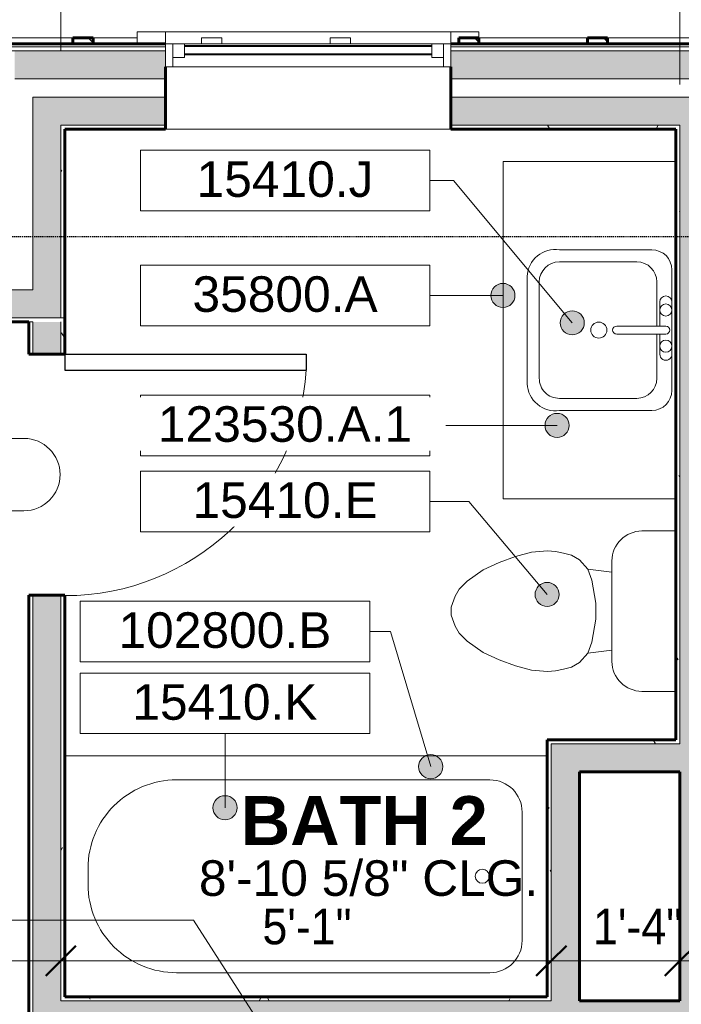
# Model space of a CAD drawing. Header units: inches. Extents: x -653 to 138, y -295 to 603.
# Tile 12 of 21: x -294 to -212, y 37 to 160. Entities that reach past the tile are written whole.
import ezdxf

# ---------------------------------------------------------------- set-up
doc = ezdxf.new("R2010")
doc.units = ezdxf.units.IN
doc.header["$MEASUREMENT"] = 0
doc.linetypes.add('1A Hidden Long', pattern=[0.21875, 0.15625, -0.0625])
doc.linetypes.add('3B Center Short', pattern=[0.59375, 0.375, -0.0625, 0.09375, -0.0625])
for name, color, linetype, lineweight in [('A-ANNO-DIMS', 1, 'Continuous', 9), ('A-ANNO-DIMS-48', 1, 'Continuous', 9), ('A-ANNO-NOTE', 2, 'Continuous', 9), ('A-ANNO-TEXT', 2, 'Continuous', 9), ('A-AREA-IDEN', 2, 'Continuous', 9), ('A-DETL', 5, 'Continuous', 9), ('A-DETL-MBND', 5, 'Continuous', 9), ('A-DOOR', 1, 'Continuous', 18), ('A-DOOR-IDEN', 6, 'Continuous', 9), ('A-FLOR-CASE', 3, 'Continuous', 9), ('A-GLAZ', 6, 'Continuous', 18), ('A-GLAZ-GLAS', 6, 'Continuous', 40), ('A-WALL', 2, 'Continuous', 18), ('A-WALL-MBNI', 2, 'Continuous', 18), ('A-WALL-PATT', 2, 'Continuous', 60), ('I-WALL', 2, 'Continuous', 18), ('P-SANR-FIXT', 6, 'Continuous', 9)]:
    doc.layers.add(name, color=color, linetype=linetype, lineweight=lineweight)
doc.styles.add('Arial', font='arial.ttf', dxfattribs={"height": 4.425898})
doc.styles.add('Arial_1', font='arial.ttf', dxfattribs={"width": 0.9, "height": 4.425898})
doc.styles.add('Arial_B', font='arialbd.ttf', dxfattribs={"height": 6.088537})
doc.dimstyles.new('Linear_-_3_32__Arial_2', dxfattribs={"dimscale": 12, "dimtxt": 4.5, "dimasz": 0.3125, "dimexe": 0.375, "dimexo": 0.375, "dimgap": 0.0625, "dimtad": 1, "dimdec": 3, "dimrnd": 0.125, "dimzin": 3, "dimdsep": 46, "dimlunit": 4, "dimtxsty": 'Arial_1', "dimblk1": 'OBLIQUE', "dimblk2": 'OBLIQUE', "dimsah": 1, "dimcen": 0.09, "dimdle": 0.375, "dimazin": 0, "dimtfac": 1, "dimtdec": 3, "dimtix": 1, "dimtmove": 0, "dimatfit": 3, "dimfxl": 1, "dimtvp": 1, "dimfrac": 2, "dimtolj": 1, "dimtzin": 0, "dimarcsym": 2})
doc.dimstyles.new('Linear_-_3_32__Arial_2_2', dxfattribs={"dimscale": 12, "dimtxt": 4.5, "dimasz": 0.1875, "dimexe": 0.375, "dimexo": 0.375, "dimgap": 0.0625, "dimtad": 1, "dimdec": 3, "dimrnd": 0.125, "dimzin": 3, "dimdsep": 46, "dimlunit": 4, "dimtxsty": 'Arial_1', "dimblk1": 'OBLIQUE', "dimblk2": 'OBLIQUE', "dimsah": 1, "dimcen": 0.09, "dimdle": 0.375, "dimazin": 0, "dimtfac": 1, "dimtdec": 3, "dimtix": 1, "dimtmove": 0, "dimatfit": 3, "dimfxl": 1, "dimtvp": 1, "dimfrac": 2, "dimtolj": 1, "dimtzin": 0, "dimarcsym": 2})
doc.dimstyles.new('Linear_-_3_32__Arial_2_4', dxfattribs={"dimscale": 12, "dimtxt": 4.5, "dimasz": 0.1875, "dimexe": 0.375, "dimexo": 0.375, "dimgap": 0.0625, "dimtad": 1, "dimdec": 3, "dimrnd": 0.125, "dimzin": 3, "dimdsep": 46, "dimlunit": 4, "dimtxsty": 'Arial_1', "dimblk1": 'OBLIQUE', "dimblk2": 'OBLIQUE', "dimsah": 1, "dimcen": 0.09, "dimdle": 0.375, "dimazin": 0, "dimtfac": 1, "dimtdec": 3, "dimtix": 1, "dimtmove": 0, "dimatfit": 3, "dimfxl": 1, "dimtvp": 1, "dimfrac": 2, "dimtolj": 1, "dimtzin": 0, "dimarcsym": 2})
doc.dimstyles.new('Linear_-_3_32__Arial_2_5', dxfattribs={"dimscale": 12, "dimtxt": 4.5, "dimasz": 0.3125, "dimexe": 0.375, "dimexo": 0.375, "dimgap": 0.0625, "dimtad": 1, "dimdec": 3, "dimrnd": 0.125, "dimzin": 3, "dimdsep": 46, "dimlunit": 4, "dimtxsty": 'Arial_1', "dimblk1": 'OBLIQUE', "dimblk2": 'OBLIQUE', "dimsah": 1, "dimcen": 0.09, "dimdle": 0.375, "dimazin": 0, "dimtfac": 1, "dimtdec": 3, "dimtix": 1, "dimtmove": 2, "dimatfit": 3, "dimfxl": 1, "dimtvp": 1, "dimfrac": 2, "dimtolj": 1, "dimtzin": 0, "dimarcsym": 2})
pattern_1 = [(0, (0, 0), (15.36, 3.84), [0.634, -10.886, 0.634, -10.886, -61.44]), (0, (0, 0), (15.36, 3.84), [-23.04, 0.634, -22.406, 0.634, -10.886, -26.88]), (0, (0, 0), (15.36, 3.84), [-57.6, 0.634, -7.046, 0.634, -18.566]), (120, (5.76, 1.92), (-11.005538, 11.38215), [0.634, -10.886, 0.634, -10.886, -61.44]), (120, (5.76, 1.92), (-11.005538, 11.38215), [-23.04, 0.634, -22.406, 0.634, -10.886, -26.88]), (120, (5.76, 1.92), (-11.005538, 11.38215), [-57.6, 0.634, -7.046, 0.634, -18.566]), (240, (7.68, 9.6), (-4.354462, -15.22215), [0.634, -10.886, 0.634, -10.886, -61.44]), (240, (7.68, 9.6), (-4.354462, -15.22215), [-23.04, 0.634, -22.406, 0.634, -10.886, -26.88]), (240, (7.68, 9.6), (-4.354462, -15.22215), [-57.6, 0.634, -7.046, 0.634, -18.566])]
pattern_2 = [(45, (0, 0), (-4.00647, 4.00647), []), (135, (0, 0), (-4.00647, -4.00647), [])]

# ---------------------------------------------------------------- blocks, each defined once
blk = doc.blocks.new('Single Panel Flush Wood - 2680HC-1004020-Second Floor Plan')
at = {"layer": 'A-DOOR', "lineweight": 30}
for p, q in [((13, -2.25), (13, -32.25)), ((15, -2.25), (13, -2.25)), ((15, -2.25), (15, -32.25)), ((15, -32.25), (13, -32.25))]:
    blk.add_line(p, q, dxfattribs=at)
at = {"layer": 'A-DOOR', "lineweight": 9}
blk.add_arc((15, -2.25), 30.07, 180, 266.1859, dxfattribs=at)
blk = doc.blocks.new('Single Casement - 3050CS-V2-Second Floor Plan')
at = {"layer": 'A-GLAZ'}
for p, q in [((-17.75, 6.81), (-21.25, 6.81)), ((-21.25, 6.81), (-21.25, 5.31)), ((-17.75, 5.31), (-17.75, 6.81)), ((-17.75, 6.81), (17.75, 6.81)), ((21.25, 6.81), (17.75, 6.81)), ((17.75, 6.81), (17.75, 5.31)), ((21.25, 6.06), (21.25, 6.81)), ((17.75, 5.31), (-17.75, 5.31)), ((-17.75, 5.31), (-17.75, 2.44)), ((-16.83, 2.44), (-16.83, 5.31)), ((-16.83, 5.31), (-15.38, 5.31)), ((-15.38, 5.31), (-15.38, 3.6)), ((15.37, 5.31), (-0.73, 5.31)), ((16.83, 5.31), (15.37, 5.31)), ((15.37, 5.31), (15.37, 3.6)), ((15.37, 3.6), (15.37, 5.31)), ((16.83, 5.31), (16.83, 2.44)), ((17.75, 2.44), (17.75, 5.31)), ((-15.38, 3.6), (-16.83, 3.6)), ((15.37, 3.6), (16.83, 3.6)), ((-17.75, 2.44), (17.75, 2.44))]:
    blk.add_line(p, q, dxfattribs=at)
at = {"layer": 'A-GLAZ-GLAS'}
for p, q in [((15.37, 5), (-15.38, 5)), ((15.37, 4), (-15.38, 4))]:
    blk.add_line(p, q, dxfattribs=at)
blk = doc.blocks.new('Tub-Rectangular-3D - Tub-Rectangular-3D-2040255-Second Floor Plan')
at = {"layer": 'P-SANR-FIXT'}
for p, q in [((-43.72, -33.25), (-43.72, -3.25)), ((-36.72, -6.25), (2.28, -6.25)), ((-40.72, -26.25), (-40.72, -10.25)), ((13.28, -17.25), (13.28, -19.25)), ((2.28, -30.25), (-36.72, -30.25)), ((16.15, -33.25), (-43.72, -33.25))]:
    blk.add_line(p, q, dxfattribs=at)
for centre, radius, start, end in [((-36.72, -10.25), 4, 90, 180), ((2.28, -17.25), 11, 360, 90), ((-35.77, -18.25), 0.875, 90, 270), ((-35.77, -18.25), 0.875, 270, 90), ((2.28, -19.25), 11, 270, 0), ((-36.72, -26.25), 4, 180, 270)]:
    blk.add_arc(centre, radius, start, end, dxfattribs=at)
blk = doc.blocks.new('Toilet-Domestic-3D - Toilet-Domestic-3D-2041177-Second Floor Plan')
at = {"layer": 'P-SANR-FIXT'}
for p, q in [((-9.98, 11.75), (-9.98, 15.98)), ((9.98, 15.98), (9.98, 11.75)), ((6.25, 8.02), (-6.25, 8.02)), ((-4.86, 8.02), (-5.21, 5)), ((4.86, 8.02), (5.21, 5)), ((-5.21, 5), (-6.4, 4)), ((-3.84, 5.5), (-5.21, 5)), ((-1, 6), (-3.84, 5.5)), ((1, 6), (-1, 6)), ((3.84, 5.5), (1, 6)), ((5.21, 5), (3.84, 5.5)), ((6.4, 4), (5.21, 5)), ((-6.4, 4), (-6.97, 3)), ((6.97, 3), (6.4, 4)), ((-6.97, 3), (-7.24, 2)), ((7.24, 2), (6.97, 3)), ((-7.24, 2), (-7.41, 1)), ((7.41, 1), (7.24, 2)), ((-7.41, 1), (-7.5, 0)), ((-7.5, 0), (-7.33, -1.99)), ((7.33, -1.99), (7.5, 0)), ((7.5, 0), (7.41, 1)), ((-7.33, -1.99), (-6.79, -4)), ((6.79, -4), (7.33, -1.99)), ((-6.79, -4), (-6.06, -6)), ((6.06, -6), (6.79, -4)), ((-6.06, -6), (-5.13, -8)), ((5.13, -8), (6.06, -6)), ((-5.13, -8), (-3.74, -10)), ((3.74, -10), (5.13, -8)), ((-3.74, -10), (-2.74, -11)), ((-2.74, -11), (-1.87, -11.5)), ((1.87, -11.5), (2.74, -11)), ((2.74, -11), (3.74, -10)), ((-1.87, -11.5), (-0.5, -12)), ((-0.5, -12), (0.5, -12)), ((0.5, -12), (1.87, -11.5))]:
    blk.add_line(p, q, dxfattribs=at)
for centre, start, end in [((-6.25, 11.75), 180, 270), ((6.25, 11.75), 270, 360)]:
    blk.add_arc(centre, 3.73, start, end, dxfattribs=at)
blk = doc.blocks.new('Vanity Counter Top w Square Sink Hole - 24_ Depth-2045909-Second Floor Plan')
at = {"layer": 'A-FLOR-CASE'}
for p, q in [((-49.95, -3.5), (-49.95, -25)), ((-7.95, -25), (-7.95, -3.5)), ((-49.95, -25), (-7.95, -25))]:
    blk.add_line(p, q, dxfattribs=at)
blk = doc.blocks.new('Sink Vanity-Square - 20_ x 18_-2045207-Second Floor Plan')
at = {"layer": 'P-SANR-FIXT'}
for p, q in [((8.12, 7.09), (-6.88, 7.09)), ((3.62, 7.09), (-2.88, 7.09)), ((0.12, 6.33), (0.12, 0.22)), ((1.12, 6.33), (1.12, 0.22)), ((0.12, 5.22), (-5.38, 5.22)), ((-2.88, 5.59), (0.12, 5.59)), ((1.12, 5.59), (3.62, 5.59)), ((6.62, 5.22), (1.12, 5.22)), ((-9.38, 4.59), (-9.38, -6.91)), ((10.62, -6.91), (10.62, 4.59)), ((-7.88, 2.72), (-7.88, -6.91)), ((9.12, -6.91), (9.12, 2.72)), ((-5.38, -9.41), (6.62, -9.41)), ((-6.06, -10.91), (7.3, -10.91))]:
    blk.add_line(p, q, dxfattribs=at)
for centre, radius, start, end in [((-6.88, 4.59), 2.5, 90, 180), ((-2.88, 6.34), 0.75, 90, 270), ((-1.88, 6.34), 0.75, 360, 180), ((-1.88, 6.34), 0.75, 180, 0), ((0.62, 6.33), 0.5, 360, 180), ((2.62, 6.34), 0.75, 360, 180), ((2.62, 6.34), 0.75, 180, 360), ((3.62, 6.34), 0.75, 270, 90), ((8.12, 4.59), 2.5, 0, 90), ((-5.38, 2.72), 2.5, 90, 180), ((6.62, 2.72), 2.5, 0, 90), ((0.62, 0.22), 0.5, 180, 0), ((0.62, -2), 1, 360, 180), ((0.62, -2), 1, 180, 0), ((-5.91, -7.4), 3.51, 171.8503, 267.5498), ((-5.38, -6.91), 2.5, 180, 270), ((6.62, -6.91), 2.5, 270, 0), ((7.15, -7.4), 3.51, 272.4502, 8.1497)]:
    blk.add_arc(centre, radius, start, end, dxfattribs=at)
blk = doc.blocks.new('DIMBLOCK32-Second Floor Plan')
at = {"layer": 'A-ANNO-DIMS-48', "transparency": 16777216}
for p, q in [((-450.29, 40.7), (-450.29, 47.05)), ((-289.04, 40.7), (-289.04, 47.05)), ((-450.29, 42.55), (-289.04, 42.55)), ((-450.29, 42.55), (-450.29, 40.7)), ((-289.04, 42.55), (-289.04, 40.7))]:
    blk.add_line(p, q, dxfattribs=at)
at = {"layer": 'A-ANNO-DIMS-48', "lineweight": 50, "transparency": 16777216}
for p, q in [((-450.29, 42.55), (-448.41, 44.42)), ((-289.04, 42.55), (-287.16, 44.42)), ((-450.29, 42.55), (-452.16, 40.67)), ((-289.04, 42.55), (-290.91, 40.67))]:
    blk.add_line(p, q, dxfattribs=at)
at = {"layer": 'A-ANNO-DIMS-48', "color": 0, "transparency": 16777216, "insert": (-381.19, 49.04), "char_height": 4.426, "width": 27.6646, "attachment_point": 1, "line_spacing_factor": 0.938532, "style": 'Arial_1'}
blk.add_mtext('13\'-5 1/4"', dxfattribs=at)
blk = doc.blocks.new('_Oblique')
at = {"color": 0, "linetype": 'ByBlock', "lineweight": -2}
blk.add_line((-0.5, -0.5), (0.5, 0.5), dxfattribs=at)
blk = doc.blocks.new('DIMBLOCK33-Second Floor Plan')
at = {"layer": 'A-ANNO-DIMS-48', "transparency": 16777216}
for p, q in [((-289.04, 40.7), (-289.04, 47.05)), ((-228.04, 40.7), (-228.04, 47.05)), ((-289.04, 42.55), (-228.04, 42.55)), ((-289.04, 42.55), (-289.04, 40.7)), ((-228.04, 42.55), (-228.04, 40.7))]:
    blk.add_line(p, q, dxfattribs=at)
at = {"layer": 'A-ANNO-DIMS-48', "lineweight": 50, "transparency": 16777216}
for p, q in [((-289.04, 42.55), (-287.16, 44.42)), ((-228.04, 42.55), (-226.16, 44.42)), ((-289.04, 42.55), (-290.91, 40.67)), ((-228.04, 42.55), (-229.91, 40.67))]:
    blk.add_line(p, q, dxfattribs=at)
at = {"layer": 'A-ANNO-DIMS-48', "color": 0, "transparency": 16777216, "insert": (-263.97, 49.04), "char_height": 4.426, "width": 13.0431, "attachment_point": 1, "line_spacing_factor": 0.938532, "style": 'Arial_1'}
blk.add_mtext('5\'-1"', dxfattribs=at)
blk = doc.blocks.new('DIMBLOCK34-Second Floor Plan')
at = {"layer": 'A-ANNO-DIMS-48', "transparency": 16777216}
for p, q in [((-228.04, 40.7), (-228.04, 47.05)), ((-212.04, 37.97), (-212.04, 47.05)), ((-228.04, 42.55), (-207.54, 42.55)), ((-228.04, 42.55), (-228.04, 40.7)), ((-212.04, 42.55), (-212.04, 37.97))]:
    blk.add_line(p, q, dxfattribs=at)
at = {"layer": 'A-ANNO-DIMS-48', "lineweight": 50, "transparency": 16777216}
for p, q in [((-228.04, 42.55), (-226.16, 44.42)), ((-212.04, 42.55), (-210.16, 44.42)), ((-228.04, 42.55), (-229.91, 40.67)), ((-212.04, 42.55), (-213.91, 40.67))]:
    blk.add_line(p, q, dxfattribs=at)
at = {"layer": 'A-ANNO-DIMS-48', "color": 0, "transparency": 16777216, "insert": (-222.85, 49.04), "char_height": 4.426, "width": 13.0431, "attachment_point": 1, "line_spacing_factor": 0.938532, "style": 'Arial_1'}
blk.add_mtext('1\'-4"', dxfattribs=at)
blk = doc.blocks.new('DIMBLOCK36-Second Floor Plan')
at = {"layer": 'A-ANNO-DIMS-48', "transparency": 16777216}
for p, q in [((-298.29, 155.89), (-298.29, 229.48)), ((-18.29, 155.89), (-18.29, 229.48)), ((-298.29, 224.98), (-13.79, 224.98)), ((-298.29, 224.98), (-298.29, 155.89)), ((-18.29, 224.98), (-18.29, 155.89))]:
    blk.add_line(p, q, dxfattribs=at)
at = {"layer": 'A-ANNO-DIMS-48', "lineweight": 50, "transparency": 16777216}
for p, q in [((-298.29, 224.98), (-296.41, 226.85)), ((-18.29, 224.98), (-16.41, 226.85)), ((-298.29, 224.98), (-300.16, 223.1)), ((-18.29, 224.98), (-20.16, 223.1))]:
    blk.add_line(p, q, dxfattribs=at)
at = {"layer": 'A-ANNO-DIMS-48', "color": 0, "transparency": 16777216, "insert": (-165.24, 231.47), "char_height": 4.426, "width": 16.6985, "attachment_point": 1, "line_spacing_factor": 0.938532, "style": 'Arial_1'}
blk.add_mtext('23\'-4"', dxfattribs=at)
blk = doc.blocks.new('DIMBLOCK38-Second Floor Plan')
at = {"layer": 'A-ANNO-DIMS-48', "transparency": 16777216}
for p, q in [((-298.29, 155.89), (-298.29, 218.74)), ((-289.04, 155.89), (-289.04, 218.74)), ((-298.29, 214.24), (-289.04, 214.24)), ((-298.29, 214.24), (-298.29, 155.89)), ((-289.04, 214.24), (-289.04, 155.89))]:
    blk.add_line(p, q, dxfattribs=at)
at = {"layer": 'A-ANNO-DIMS-48', "lineweight": 50, "transparency": 16777216}
for p, q in [((-298.29, 214.24), (-296.41, 216.12)), ((-289.04, 214.24), (-287.16, 216.12)), ((-298.29, 214.24), (-300.16, 212.37)), ((-289.04, 214.24), (-290.91, 212.37))]:
    blk.add_line(p, q, dxfattribs=at)
at = {"layer": 'A-ANNO-DIMS-48', "color": 0, "transparency": 16777216, "insert": (-300.72, 220.73), "char_height": 4.426, "width": 16.9477, "attachment_point": 1, "line_spacing_factor": 0.938532, "style": 'Arial_1'}
blk.add_mtext('9 1/4"', dxfattribs=at)
blk = doc.blocks.new('DIMBLOCK39-Second Floor Plan')
at = {"layer": 'A-ANNO-DIMS-48', "transparency": 16777216}
for p, q in [((-289.04, 155.89), (-289.04, 218.74)), ((-212.04, 151.64), (-212.04, 218.74)), ((-289.04, 214.24), (-212.04, 214.24)), ((-289.04, 214.24), (-289.04, 155.89)), ((-212.04, 214.24), (-212.04, 151.64))]:
    blk.add_line(p, q, dxfattribs=at)
at = {"layer": 'A-ANNO-DIMS-48', "lineweight": 50, "transparency": 16777216}
for p, q in [((-289.04, 214.24), (-287.16, 216.12)), ((-212.04, 214.24), (-210.16, 216.12)), ((-289.04, 214.24), (-290.91, 212.37)), ((-212.04, 214.24), (-213.91, 212.37))]:
    blk.add_line(p, q, dxfattribs=at)
at = {"layer": 'A-ANNO-DIMS-48', "color": 0, "transparency": 16777216, "insert": (-255.97, 220.73), "char_height": 4.426, "width": 13.0431, "attachment_point": 1, "line_spacing_factor": 0.938532, "style": 'Arial_1'}
blk.add_mtext('6\'-5"', dxfattribs=at)
blk = doc.blocks.new('DIMBLOCK40-Second Floor Plan')
at = {"layer": 'A-ANNO-DIMS-48', "transparency": 16777216}
for p, q in [((-212.04, 151.64), (-212.04, 218.74)), ((-110.79, 155.89), (-110.79, 218.74)), ((-212.04, 214.24), (-110.79, 214.24)), ((-212.04, 214.24), (-212.04, 151.64)), ((-110.79, 214.24), (-110.79, 155.89))]:
    blk.add_line(p, q, dxfattribs=at)
at = {"layer": 'A-ANNO-DIMS-48', "lineweight": 50, "transparency": 16777216}
for p, q in [((-212.04, 214.24), (-210.16, 216.12)), ((-110.79, 214.24), (-108.91, 216.12)), ((-212.04, 214.24), (-213.91, 212.37)), ((-110.79, 214.24), (-112.66, 212.37))]:
    blk.add_line(p, q, dxfattribs=at)
at = {"layer": 'A-ANNO-DIMS-48', "color": 0, "transparency": 16777216, "insert": (-171.41, 220.73), "char_height": 4.426, "width": 24.0092, "attachment_point": 1, "line_spacing_factor": 0.938532, "style": 'Arial_1'}
blk.add_mtext('8\'-5 1/4"', dxfattribs=at)
blk = doc.blocks.new('DIMBLOCK43-Second Floor Plan')
at = {"layer": 'A-ANNO-DIMS-48', "transparency": 16777216}
for p, q in [((-212.04, 155.89), (-212.04, 208.02)), ((-138.29, 162.71), (-138.29, 208.02)), ((-216.54, 203.52), (-138.29, 203.52)), ((-212.04, 203.52), (-212.04, 155.89))]:
    blk.add_line(p, q, dxfattribs=at)
at = {"layer": 'A-ANNO-DIMS-48', "lineweight": 50, "transparency": 16777216}
for p, q in [((-212.04, 203.52), (-210.16, 205.4)), ((-212.04, 203.52), (-213.91, 201.65)), ((-138.29, 203.52), (-139.41, 202.4)), ((-138.29, 203.52), (-137.16, 204.65))]:
    blk.add_line(p, q, dxfattribs=at)
at = {"layer": 'A-ANNO-DIMS-48', "linetype": '3B Center Short', "transparency": 16777216}
blk.add_line((-138.29, 203.52), (-138.29, 162.71), dxfattribs=at)
at = {"layer": 'A-ANNO-DIMS-48', "color": 0, "transparency": 16777216, "insert": (-185.16, 210.02), "char_height": 4.426, "width": 24.0092, "attachment_point": 1, "line_spacing_factor": 0.938532, "style": 'Arial_1'}
blk.add_mtext('6\'-1 3/4"', dxfattribs=at)
blk = doc.blocks.new('DIMBLOCK46-Second Floor Plan')
at = {"layer": 'A-ANNO-DIMS-48', "transparency": 16777216}
for p, q in [((-337.9, 32.08), (-337.9, 127.08)), ((-336.05, 122.58), (-342.4, 122.58)), ((-337.9, 122.58), (-336.05, 122.58)), ((-295.29, 32.08), (-342.4, 32.08)), ((-337.9, 32.08), (-295.29, 32.08))]:
    blk.add_line(p, q, dxfattribs=at)
at = {"layer": 'A-ANNO-DIMS-48', "lineweight": 50, "transparency": 16777216}
for p, q in [((-337.9, 122.58), (-339.77, 124.46)), ((-337.9, 122.58), (-336.02, 120.71)), ((-337.9, 32.08), (-339.77, 33.96)), ((-337.9, 32.08), (-336.02, 30.21))]:
    blk.add_line(p, q, dxfattribs=at)
at = {"layer": 'A-ANNO-DIMS-48', "color": 0, "transparency": 16777216, "insert": (-344.39, 67.33), "char_height": 4.426, "width": 24.0092, "attachment_point": 1, "rotation": 90, "line_spacing_factor": 0.938532, "style": 'Arial_1'}
blk.add_mtext('7\'-6 1/2"', dxfattribs=at)
blk = doc.blocks.new('Door Tag - Door Tag-41184-Second Floor Plan')
at = {"layer": 'A-DOOR-IDEN'}
for p, q in [((-0.09375, 0.09375), (0.09375, 0.09375)), ((-0.09375, -0.09375), (0.09375, -0.09375))]:
    blk.add_line(p, q, dxfattribs=at)
for centre, start, end in [((-0.09375, 0), 90, 270), ((0.09375, 0), 270, 90)]:
    blk.add_arc(centre, 0.09375, start, end, dxfattribs=at)
blk = doc.blocks.new('DIMBLOCK60-Second Floor Plan')
at = {"layer": 'A-ANNO-DIMS-48', "transparency": 16777216}
for p, q in [((-289.04, 155.89), (-289.04, 208.02)), ((-258.29, 162.71), (-258.29, 208.02)), ((-293.54, 203.52), (-258.29, 203.52)), ((-289.04, 203.52), (-289.04, 155.89))]:
    blk.add_line(p, q, dxfattribs=at)
at = {"layer": 'A-ANNO-DIMS-48', "lineweight": 50, "transparency": 16777216}
for p, q in [((-289.04, 203.52), (-287.16, 205.4)), ((-289.04, 203.52), (-290.91, 201.65)), ((-258.29, 203.52), (-259.41, 202.4)), ((-258.29, 203.52), (-257.16, 204.65))]:
    blk.add_line(p, q, dxfattribs=at)
at = {"layer": 'A-ANNO-DIMS-48', "linetype": '3B Center Short', "transparency": 16777216}
blk.add_line((-258.29, 203.52), (-258.29, 162.71), dxfattribs=at)
at = {"layer": 'A-ANNO-DIMS-48', "color": 0, "transparency": 16777216, "insert": (-283.66, 210.02), "char_height": 4.426, "width": 24.0092, "attachment_point": 1, "line_spacing_factor": 0.938532, "style": 'Arial_1'}
blk.add_mtext('2\'-6 3/4"', dxfattribs=at)
blk = doc.blocks.new('DIMBLOCK61-Second Floor Plan')
at = {"layer": 'A-ANNO-DIMS-48', "transparency": 16777216}
for p, q in [((-258.29, 162.71), (-258.29, 208.02)), ((-212.04, 155.89), (-212.04, 208.02)), ((-258.29, 203.52), (-207.54, 203.52)), ((-212.04, 203.52), (-212.04, 155.89))]:
    blk.add_line(p, q, dxfattribs=at)
at = {"layer": 'A-ANNO-DIMS-48', "lineweight": 50, "transparency": 16777216}
for p, q in [((-212.04, 203.52), (-210.16, 205.4)), ((-258.29, 203.52), (-259.41, 202.4)), ((-258.29, 203.52), (-257.16, 204.65)), ((-212.04, 203.52), (-213.91, 201.65))]:
    blk.add_line(p, q, dxfattribs=at)
at = {"layer": 'A-ANNO-DIMS-48', "linetype": '3B Center Short', "transparency": 16777216}
blk.add_line((-258.29, 203.52), (-258.29, 162.71), dxfattribs=at)
at = {"layer": 'A-ANNO-DIMS-48', "color": 0, "transparency": 16777216, "insert": (-246.69, 210.02), "char_height": 4.426, "width": 27.6646, "attachment_point": 1, "line_spacing_factor": 0.938532, "style": 'Arial_1'}
blk.add_mtext('3\'-10 1/4"', dxfattribs=at)
blk = doc.blocks.new('Keynote Tag - Keynote Number - Boxed - Small-135510-Second Floor Plan')
at = {"layer": 'A-ANNO-NOTE'}
for p, q in [((-0.375, -0.0792), (-0.375, 0.0781)), ((-0.375, 0.0781), (0.375, 0.0781)), ((0.375, 0.0781), (0.375, -0.0792)), ((-0.375, -0.0792), (0.375, -0.0792))]:
    blk.add_line(p, q, dxfattribs=at)

msp = doc.modelspace()

# ---------------------------------------------------------------- hatches: boundary and pattern name
at = {"layer": 'A-ANNO-NOTE'}
h = msp.add_hatch(color=256, dxfattribs=at)
edge = h.paths.add_edge_path(flags=0)
edge.add_arc((-234.0551, 125.3824), 1.5, 0, 360)
h = msp.add_hatch(color=256, dxfattribs=at)
edge = h.paths.add_edge_path(flags=0)
edge.add_arc((-225.4367, 121.9727), 1.5, 0, 360)
h = msp.add_hatch(color=256, dxfattribs=at)
edge = h.paths.add_edge_path(flags=0)
edge.add_arc((-227.3223, 109.2062), 1.5, 0, 360)
h = msp.add_hatch(color=256, dxfattribs=at)
edge = h.paths.add_edge_path(flags=0)
edge.add_arc((-228.5591, 88.1612), 1.5, 0, 360)
h = msp.add_hatch(color=256, dxfattribs=at)
edge = h.paths.add_edge_path(flags=0)
edge.add_arc((-243.043, 66.726), 1.5, 0, 360)
h = msp.add_hatch(color=256, dxfattribs=at)
edge = h.paths.add_edge_path(flags=0)
edge.add_arc((-268.625, 61.6139), 1.5, 0, 360)
at = {"layer": 'A-WALL-PATT', "lineweight": 9}
h = msp.add_hatch(dxfattribs=at)
h.set_pattern_fill('FP_3', color=256, style=0, pattern_type=2)
h.set_pattern_definition(pattern_2)
h.paths.add_polyline_path([(-285.5775, 156.7071), (-285.0361, 156.7071), (-285.0361, 157.4571), (-287.5361, 157.4571), (-287.5361, 156.7071)], flags=0)
h = msp.add_hatch(dxfattribs=at)
h.set_pattern_fill('FP_3', color=256, style=0, pattern_type=2)
h.set_pattern_definition(pattern_2)
h.paths.add_polyline_path([(-239.5361, 156.7071), (-237.0361, 156.7071), (-237.0361, 157.4571), (-239.5361, 157.4571)], flags=0)
h = msp.add_hatch(dxfattribs=at)
h.set_pattern_fill('FP_3', color=256, style=0, pattern_type=2)
h.set_pattern_definition(pattern_2)
h.paths.add_polyline_path([(-223.5361, 156.7071), (-221.0361, 156.7071), (-221.0361, 157.4571), (-223.5361, 157.4571)], flags=0)
at = {"layer": 'A-WALL-PATT'}
h = msp.add_hatch(color=256, dxfattribs=at)
h.paths.add_polyline_path([(-156.0357, 152.3321), (-156.0357, 155.8321), (-240.5361, 155.8321), (-240.5361, 152.3321), (-162.4178, 152.3321)], flags=0)
h.paths.add_polyline_path([(-21.7861, 152.3321), (-21.7861, 155.8321), (-120.5357, 155.8321), (-120.5357, 152.3321), (-24.0361, 152.3321)], flags=0)
h.paths.add_polyline_path([(-276.0361, 152.3321), (-276.0361, 155.8321), (-294.7861, 155.8321), (-294.7861, 152.3321), (-285.5775, 152.3321)], flags=0)
for points in [[(-292.5361, 122.5821), (-289.0361, 122.5821), (-289.0361, 150.0821), (-292.5361, 150.0821), (-292.5361, 126.0821)], [(-208.5361, 69.5823), (-208.5361, 146.5821), (-212.0361, 146.5821), (-212.0361, 69.5823)], [(-232.7948, 32.0821), (-224.5361, 32.0821), (-224.5361, 37.5821), (-289.0361, 37.5821), (-289.0361, 32.0821), (-267.9833, 32.0821)], [(-212.0361, 32.0821), (-212.0361, 37.5821), (-224.5361, 37.5821), (-224.5361, 32.0821)]]:
    msp.add_hatch(color=256, dxfattribs=at).paths.add_polyline_path(points, flags=0)
h = msp.add_hatch(color=256, dxfattribs=at)
h.paths.add_polyline_path([(-110.7861, 146.5821), (-27.5361, 146.5821), (-27.5361, 150.0821), (-120.5357, 150.0821), (-120.5357, 146.5821), (-114.2861, 146.5821)], flags=0)
h.paths.add_polyline_path([(-156.0357, 146.5821), (-156.0357, 150.0821), (-240.5361, 150.0821), (-240.5361, 146.5821), (-162.4178, 146.5821)], flags=0)
h.paths.add_polyline_path([(-276.0361, 146.5821), (-276.0361, 150.0821), (-289.0361, 150.0821), (-289.0361, 146.5821), (-285.5775, 146.5821)], flags=0)
at = {"layer": 'A-WALL-PATT', "lineweight": 9}
h = msp.add_hatch(dxfattribs=at)
h.set_pattern_fill('FP_2', color=256, style=0, pattern_type=2)
h.set_pattern_definition(pattern_1)
h.paths.add_polyline_path([(-288.5361, 122.5821), (-288.5361, 146.5821), (-289.0361, 146.5821), (-289.0361, 122.5821)], flags=0)
h = msp.add_hatch(dxfattribs=at)
h.set_pattern_fill('FP_2', color=256, style=0, pattern_type=2)
h.set_pattern_definition(pattern_1)
h.paths.add_polyline_path([(-208.5361, 146.0821), (-156.0357, 146.0821), (-156.0357, 146.5821), (-208.5361, 146.5821)], flags=0)
h.paths.add_polyline_path([(-39.258, 146.0821), (-28.0361, 146.0821), (-28.0361, 146.5821), (-110.7861, 146.5821), (-110.7861, 146.0821), (-56.8523, 146.0821)], flags=0)
h.paths.add_polyline_path([(-240.5361, 146.0821), (-212.0361, 146.0821), (-212.0361, 146.5821), (-240.5361, 146.5821)], flags=0)
h.paths.add_polyline_path([(-285.5775, 146.0821), (-276.0361, 146.0821), (-276.0361, 146.5821), (-288.5361, 146.5821), (-288.5361, 146.0821)], flags=0)
h.paths.add_polyline_path([(-114.2861, 146.0821), (-114.2861, 146.5821), (-120.5357, 146.5821), (-120.5357, 146.0821), (-114.7861, 146.0821)], flags=0)
h = msp.add_hatch(dxfattribs=at)
h.set_pattern_fill('FP_2', color=256, style=0, pattern_type=2)
h.set_pattern_definition(pattern_1)
h.paths.add_polyline_path([(-212.0361, 70.0823), (-212.0361, 146.0821), (-212.5361, 146.0821), (-212.5361, 70.0823)], flags=0)
at = {"layer": 'A-WALL-PATT'}
h = msp.add_hatch(color=256, dxfattribs=at)
h.paths.add_polyline_path([(-306.5361, 122.5821), (-292.5361, 122.5821), (-292.5361, 126.0821), (-306.5361, 126.0821)], flags=0)
h.paths.add_polyline_path([(-450.2861, 122.5821), (-354.0361, 122.5821), (-354.0361, 126.0821), (-516.5361, 126.0821), (-516.5361, 122.5821), (-479.1143, 122.5821)], flags=0)
at = {"layer": 'A-WALL-PATT', "lineweight": 9}
h = msp.add_hatch(dxfattribs=at)
h.set_pattern_fill('FP_2', color=256, style=0, pattern_type=2)
h.set_pattern_definition(pattern_1)
h.paths.add_polyline_path([(-354.0361, 122.0821), (-354.0361, 122.5821), (-446.7861, 122.5821), (-446.7861, 122.0821), (-408.7373, 122.0821)], flags=0)
h.paths.add_polyline_path([(-512.5361, 122.0821), (-450.2861, 122.0821), (-450.2861, 122.5821), (-513.0361, 122.5821), (-513.0361, 122.0821)], flags=0)
h.paths.add_polyline_path([(-288.5361, 122.0821), (-288.5361, 122.5821), (-306.5361, 122.5821), (-306.5361, 122.0821), (-293.0361, 122.0821)], flags=0)
h = msp.add_hatch(dxfattribs=at)
h.set_pattern_fill('FP_2', color=256, style=0, pattern_type=2)
h.set_pattern_definition(pattern_1)
h.paths.add_polyline_path([(-292.5361, -2.4179), (-292.5361, 88.0821), (-293.0361, 88.0821), (-293.0361, -2.4179)], flags=0)
h.paths.add_polyline_path([(-293.0361, 118.0821), (-292.5361, 118.0821), (-292.5361, 122.0821), (-293.0361, 122.0821)], flags=0)
at = {"layer": 'A-WALL-PATT'}
h = msp.add_hatch(color=256, dxfattribs=at)
h.paths.add_polyline_path([(-292.5361, -2.9179), (-289.0361, -2.9179), (-289.0361, 88.0821), (-292.5361, 88.0821), (-292.5361, -2.4179)], flags=0)
h.paths.add_polyline_path([(-290.7861, 118.0821), (-289.0361, 118.0821), (-289.0361, 122.0821), (-292.5361, 122.0821), (-292.5361, 118.0821)], flags=0)
at = {"layer": 'A-WALL-PATT', "lineweight": 9}
h = msp.add_hatch(dxfattribs=at)
h.set_pattern_fill('FP_2', color=256, style=0, pattern_type=2)
h.set_pattern_definition(pattern_1)
h.paths.add_polyline_path([(-288.5361, -2.4179), (-288.5361, 32.0821), (-289.0361, 32.0821), (-289.0361, -2.4179)], flags=0)
h.paths.add_polyline_path([(-289.0361, 37.5821), (-288.5361, 37.5821), (-288.5361, 88.0821), (-289.0361, 88.0821), (-289.0361, 41.8662)], flags=0)
h.paths.add_polyline_path([(-288.5361, 118.0821), (-288.5361, 122.0821), (-289.0361, 122.0821), (-289.0361, 118.0821)], flags=0)
h = msp.add_hatch(dxfattribs=at)
h.set_pattern_fill('FP_2', color=256, style=0, pattern_type=2)
h.set_pattern_definition(pattern_1)
h.paths.add_polyline_path([(-228.5361, 38.0821), (-228.0361, 38.0821), (-228.0361, 70.0823), (-228.5361, 70.0823), (-228.5361, 41.8662)], flags=0)
h = msp.add_hatch(dxfattribs=at)
h.set_pattern_fill('FP_2', color=256, style=0, pattern_type=2)
h.set_pattern_definition(pattern_1)
h.paths.add_polyline_path([(-228.0361, 69.5823), (-212.0361, 69.5823), (-212.0361, 70.0823), (-228.0361, 70.0823)], flags=0)
h.paths.add_polyline_path([(-208.0361, 69.5823), (-208.0361, 70.0823), (-208.5361, 70.0823), (-208.5361, 69.5823)], flags=0)
at = {"layer": 'A-WALL-PATT', "lineweight": 18}
for points in [[(-228.0361, 37.5821), (-224.5361, 37.5821), (-224.5361, 69.5823), (-228.0361, 69.5823), (-228.0361, 38.0821)], [(-212.0361, 66.0823), (-208.5361, 66.0823), (-208.5361, 69.5823), (-224.5361, 69.5823), (-224.5361, 66.0823)], [(-212.0361, 32.0821), (-208.5361, 32.0821), (-208.5361, 66.0823), (-212.0361, 66.0823), (-212.0361, 37.5821)]]:
    msp.add_hatch(color=256, dxfattribs=at).paths.add_polyline_path(points, flags=0)
at = {"layer": 'A-WALL-PATT', "lineweight": 9}
h = msp.add_hatch(dxfattribs=at)
h.set_pattern_fill('FP_2', color=256, style=0, pattern_type=2)
h.set_pattern_definition(pattern_1)
h.paths.add_polyline_path([(-228.0361, 37.5821), (-228.0361, 38.0821), (-288.5361, 38.0821), (-288.5361, 37.5821), (-232.7948, 37.5821)], flags=0)

# ---------------------------------------------------------------- linework, layer by layer
at = {"layer": 'A-ANNO-NOTE'}
for p, q in [((-240.1924, 139.6949), (-243.1436, 139.6949)), ((-225.4367, 121.9727), (-240.1924, 139.6949)), ((-234.0551, 125.3824), (-243.1436, 125.3824)), ((-238.2888, 109.2062), (-243.1436, 109.2062)), ((-227.3223, 109.2062), (-238.2888, 109.2062)), ((-238.2888, 99.729), (-243.1436, 99.729)), ((-228.5591, 88.1612), (-238.2888, 99.729)), ((-248.0361, 83.5572), (-250.625, 83.5572)), ((-243.043, 66.726), (-248.0361, 83.5572)), ((-268.625, 61.6139), (-268.625, 70.8321)), ((-272.5589, 47.6343), (-295.2512, 47.6343)), ((-264.5896, 35.2076), (-272.5589, 47.6343))]:
    msp.add_line(p, q, dxfattribs=at)
for centre in [(-234.0551, 125.3824), (-225.4367, 121.9727), (-227.3223, 109.2062), (-228.5591, 88.1612), (-243.043, 66.726), (-268.625, 61.6139)]:
    msp.add_circle(centre, 1.5, dxfattribs=at)
at = {"layer": 'A-DETL', "linetype": '1A Hidden Long', "lineweight": 30}
msp.add_line((-301.5986, 132.7071), (-41.4111, 132.7071), dxfattribs=at)
at = {"layer": 'A-DETL-MBND'}
for p, q in [((-297.4111, 157.4571), (-287.5361, 157.4571)), ((-285.0361, 157.4571), (-279.5361, 157.4571)), ((-237.0361, 157.4571), (-223.5361, 157.4571)), ((-221.0361, 157.4571), (-207.5361, 157.4571))]:
    msp.add_line(p, q, dxfattribs=at)
at = {"layer": 'A-WALL', "lineweight": 60}
for p, q in [((-285.0361, 157.4571), (-287.5361, 157.4571)), ((-287.5361, 157.4571), (-287.5361, 156.7071)), ((-285.0361, 156.7071), (-285.0361, 157.4571)), ((-237.0361, 157.4571), (-239.5361, 157.4571)), ((-239.5361, 157.4571), (-239.5361, 156.7071)), ((-237.0361, 156.7071), (-237.0361, 157.4571)), ((-221.0361, 157.4571), (-223.5361, 157.4571)), ((-223.5361, 157.4571), (-223.5361, 156.7071)), ((-221.0361, 156.7071), (-221.0361, 157.4571)), ((-276.0361, 156.7071), (-299.1611, 156.7071)), ((-156.0357, 156.7071), (-240.5361, 156.7071)), ((-276.0361, 146.0821), (-276.0361, 153.8321)), ((-240.5361, 153.8321), (-240.5361, 146.0821)), ((-288.5361, 146.0821), (-276.0361, 146.0821)), ((-288.5361, 122.0821), (-288.5361, 146.0821)), ((-240.5361, 146.0821), (-212.5361, 146.0821)), ((-306.5361, 122.0821), (-293.0361, 122.0821))]:
    msp.add_line(p, q, dxfattribs=at)
at = {"layer": 'A-WALL'}
for p, q in [((-298.7861, 156.3321), (-276.0361, 156.3321)), ((-298.2861, 155.8321), (-276.0361, 155.8321)), ((-240.5361, 156.3321), (-156.0357, 156.3321)), ((-240.5361, 155.8321), (-156.0357, 155.8321)), ((-294.7861, 152.3321), (-276.0361, 152.3321)), ((-240.5361, 152.3321), (-156.0357, 152.3321)), ((-292.5361, 150.0821), (-276.0361, 150.0821)), ((-292.5361, 126.0821), (-292.5361, 150.0821)), ((-240.5361, 150.0821), (-156.0357, 150.0821)), ((-289.0361, 146.5821), (-276.0361, 146.5821)), ((-289.0361, 122.5821), (-289.0361, 146.5821)), ((-240.5361, 146.0821), (-276.0361, 146.0821)), ((-240.5361, 146.5821), (-212.0361, 146.5821)), ((-292.5361, 126.0821), (-306.5361, 126.0821)), ((-288.5361, 122.5821), (-306.5361, 122.5821))]:
    msp.add_line(p, q, dxfattribs=at)
at = {"layer": 'A-WALL-MBNI', "lineweight": 9}
for p, q in [((-271.5361, 156.7071), (-271.5361, 157.4571)), ((-271.5361, 157.4571), (-269.0361, 157.4571)), ((-269.0361, 157.4571), (-269.0361, 156.7071)), ((-255.5361, 156.7071), (-255.5361, 157.4571)), ((-255.5361, 157.4571), (-253.0361, 157.4571)), ((-253.0361, 157.4571), (-253.0361, 156.7071))]:
    msp.add_line(p, q, dxfattribs=at)
at = {"layer": 'I-WALL', "lineweight": 60}
for p, q in [((-212.5361, 146.0821), (-212.5361, 70.0823)), ((-293.0361, 122.0821), (-293.0361, 118.0821)), ((-288.5361, 118.0821), (-288.5361, 122.0821)), ((-293.0361, 118.0821), (-288.5361, 118.0821)), ((-293.0361, 88.0821), (-293.0361, -2.4179)), ((-288.5361, 88.0821), (-293.0361, 88.0821)), ((-288.5361, 38.0821), (-288.5361, 88.0821)), ((-228.5361, 70.0823), (-228.5361, 38.0821)), ((-212.5361, 70.0823), (-228.5361, 70.0823)), ((-224.5361, 37.5821), (-224.5361, 66.0823)), ((-224.5361, 66.0823), (-212.0361, 66.0823)), ((-212.0361, 66.0823), (-212.0361, 37.5821)), ((-228.5361, 38.0821), (-288.5361, 38.0821)), ((-212.0361, 37.5821), (-224.5361, 37.5821))]:
    msp.add_line(p, q, dxfattribs=at)
at = {"layer": 'I-WALL'}
for p, q in [((-212.0361, 69.5823), (-212.0361, 146.5821)), ((-292.5361, 122.0821), (-293.0361, 122.0821)), ((-292.5361, 122.0821), (-292.5361, 118.0821)), ((-289.0361, 118.0821), (-289.0361, 122.0821)), ((-292.5361, 88.0821), (-292.5361, -2.9179)), ((-289.0361, 37.5821), (-289.0361, 88.0821)), ((-228.0361, 69.5823), (-228.0361, 37.5821)), ((-212.0361, 69.5823), (-228.0361, 69.5823)), ((-228.0361, 37.5821), (-289.0361, 37.5821))]:
    msp.add_line(p, q, dxfattribs=at)

# ---------------------------------------------------------------- block references
at = {"layer": 'A-ANNO-NOTE', "xscale": 47.99999999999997, "yscale": 47.99999999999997, "zscale": 47.99999999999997}
for p in [(-261.1436, 139.7218), (-261.1436, 125.4093), (-261.1436, 109.2331), (-261.1436, 99.7559), (-268.625, 83.5841), (-268.625, 74.6358)]:
    msp.add_blockref('Keynote Tag - Keynote Number - Boxed - Small-135510-Second Floor Plan', p, dxfattribs=at)
at = {"layer": 'A-DOOR', "rotation": 89.99999999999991}
msp.add_blockref('Single Panel Flush Wood - 2680HC-1004020-Second Floor Plan', (-290.7861, 103.0821), dxfattribs=at)
at = {"layer": 'A-DOOR-IDEN', "xscale": 47.99999999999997, "yscale": 47.99999999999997, "zscale": 47.99999999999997}
msp.add_blockref('Door Tag - Door Tag-41184-Second Floor Plan', (-298.1289, 103.0821), dxfattribs=at)
at = {"layer": 'A-FLOR-CASE', "rotation": 269.9999999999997}
msp.add_blockref('Vanity Counter Top w Square Sink Hole - 24_ Depth-2045909-Second Floor Plan', (-209.0361, 92.1206), dxfattribs=at)
at = {"layer": 'A-GLAZ'}
msp.add_blockref('Single Casement - 3050CS-V2-Second Floor Plan', (-258.2861, 151.3946), dxfattribs=at)
at = {"layer": 'P-SANR-FIXT'}
for name, p, rotation in [('Sink Vanity-Square - 20_ x 18_-2045207-Second Floor Plan', (-220.1285, 121.6881), 269.9999999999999), ('Toilet-Domestic-3D - Toilet-Domestic-3D-2041177-Second Floor Plan', (-228.5124, 86.0821), 269.9999999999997), ('Tub-Rectangular-3D - Tub-Rectangular-3D-2040255-Second Floor Plan', (-272.3857, 34.8321), 180)]:
    msp.add_blockref(name, p, dxfattribs=dict(at, rotation=rotation))

# ---------------------------------------------------------------- texts
at = {"layer": 'A-ANNO-TEXT', "color": 7, "insert": (-250.7661, 55.0704), "char_height": 4.425898, "width": 50.274, "attachment_point": 2, "line_spacing_factor": 0.938532, "style": 'Arial'}
msp.add_mtext('8\'-10 5/8" CLG.', dxfattribs=at)
at = {"layer": 'A-AREA-IDEN', "insert": (-251.2972, 63.055), "char_height": 6.08854, "width": 35.424, "attachment_point": 2, "line_spacing_factor": 0.938532, "style": 'Arial_B'}
msp.add_mtext('BATH 2', dxfattribs=at)

# ---------------------------------------------------------------- dimensions: what is measured, and where the dimension line sits
at = {"layer": 'A-ANNO-DIMS'}
for base, p1, p2, dimstyle, override, picture, middle in [((-18.2861, 224.976), (-298.2861, 151.3946), (-18.2861, 151.3946), 'Linear_-_3_32__Arial_2', {"dimpost": '<>', "dimfxl": 280}, 'DIMBLOCK36-Second Floor Plan', (-158.2861, 227.9873)), ((-289.0361, 214.2402), (-298.2861, 151.3946), (-289.0361, 151.3946), 'Linear_-_3_32__Arial_2', {"dimpost": '<>', "dimfxl": 9.25}, 'DIMBLOCK38-Second Floor Plan', (-293.6611, 217.2787)), ((-212.0361, 214.2402), (-289.0361, 151.3946), (-212.0361, 147.1446), 'Linear_-_3_32__Arial_2', {"dimpost": '<>', "dimfxl": 77.1172}, 'DIMBLOCK39-Second Floor Plan', (-250.5361, 217.25)), ((-110.7861, 214.2402), (-212.0361, 147.1446), (-110.7861, 151.3946), 'Linear_-_3_32__Arial_2', {"dimpost": '<>', "dimfxl": 101.339158}, 'DIMBLOCK40-Second Floor Plan', (-161.4111, 217.2787)), ((-258.2861, 203.524), (-289.0361, 151.3946), (-258.2861, 158.2071), 'Linear_-_3_32__Arial_2_2', {"dimpost": '<>', "dimfxl": 31.495597}, 'DIMBLOCK60-Second Floor Plan', (-273.6611, 206.564)), ((-212.0361, 203.524), (-258.2861, 158.2071), (-212.0361, 151.3946), 'Linear_-_3_32__Arial_2_4', {"dimpost": '<>', "dimfxl": 46.749039}, 'DIMBLOCK61-Second Floor Plan', (-235.1611, 206.564)), ((-138.2857, 203.524), (-212.0361, 151.3946), (-138.2857, 158.2071), 'Linear_-_3_32__Arial_2_2', {"dimpost": '<>', "dimfxl": 74.064369}, 'DIMBLOCK43-Second Floor Plan', (-175.1609, 206.564)), ((-289.0361, 42.549), (-450.2861, 45.2006), (-289.0361, 45.2006), 'Linear_-_3_32__Arial_2', {"dimpost": '<>', "dimfxl": 161.25}, 'DIMBLOCK32-Second Floor Plan', (-369.6611, 45.5889)), ((-228.0361, 42.549), (-289.0361, 45.2006), (-228.0361, 45.2006), 'Linear_-_3_32__Arial_2', {"dimpost": '<>', "dimfxl": 61}, 'DIMBLOCK33-Second Floor Plan', (-258.5361, 45.5587))]:
    dim = msp.add_linear_dim(base=base, p1=p1, p2=p2, dimstyle=dimstyle, override=override, dxfattribs=at)
    dim.commit()
    dim.dimension.update_dxf_attribs({"geometry": picture, "text_midpoint": middle})
dim = msp.add_linear_dim(base=(-337.8962, 122.5821), p1=(-290.7861, 32.0821), p2=(-340.5479, 122.5821), angle=90, dimstyle='Linear_-_3_32__Arial_2', override={"dimpost": '<>', "dimfxl": 103.278653}, dxfattribs=at)
dim.commit()
dim.dimension.update_dxf_attribs({"geometry": 'DIMBLOCK46-Second Floor Plan', "text_midpoint": (-340.9346, 77.3321)})
dim = msp.add_linear_dim(base=(-212.0361, 42.549), p1=(-228.0361, 45.2006), p2=(-212.0361, 42.4735), dimstyle='Linear_-_3_32__Arial_2_5', override={"dimpost": '<>', "dimfxl": 16.230744}, dxfattribs=at)
dim.commit()
dim.dimension.update_dxf_attribs({"geometry": 'DIMBLOCK34-Second Floor Plan', "text_midpoint": (-216.3246, 46.0896), "dimtype": 160})

# ---------------------------------------------------------------- next in the draw order: texts
at = {"layer": 'A-ANNO-NOTE', "char_height": 4.4259, "attachment_point": 2, "line_spacing_factor": 0.938532, "style": 'Arial', "bg_fill": 3, "box_fill_scale": 1.25, "bg_fill_color": 0, "bg_fill_transparency": 0}
for s, insert, width in [('15410.J', (-261.1573, 142.078), 26.244), ('35800.A', (-261.1573, 127.7654), 27.486), ('123530.A.1', (-261.1573, 111.5892), 37.746), ('15410.E', (-261.1573, 102.1121), 27.486), ('102800.B', (-268.6387, 85.9403), 31.59), ('15410.K', (-268.6387, 76.992), 27.486)]:
    msp.add_mtext(s, dxfattribs=dict(at, insert=insert, width=width))

doc.saveas('drawing.dxf')
